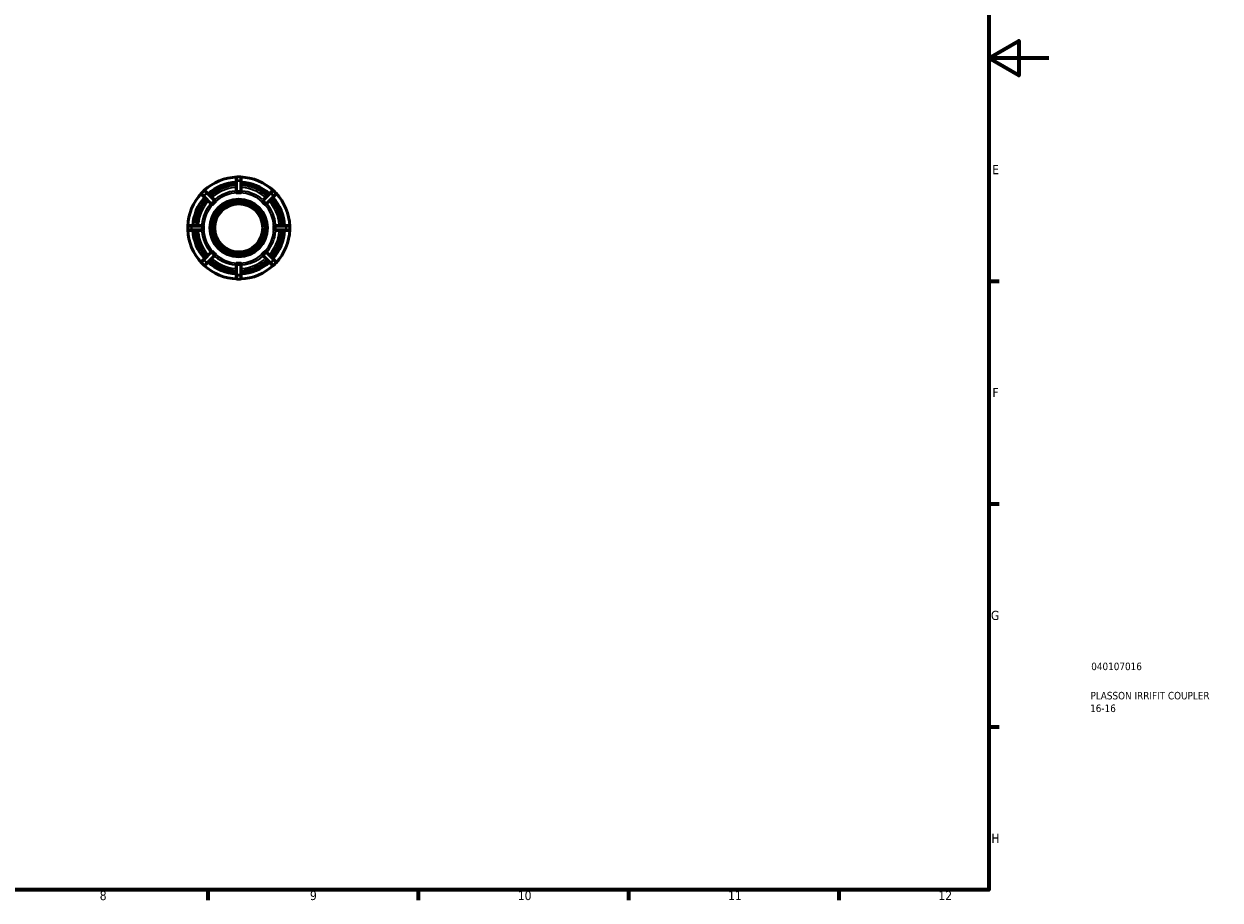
# Model space of a CAD drawing. Header units: millimetres. Extents: x 0 to 898, y -84 to 594.
# Tile 7 of 10: x 499 to 898, y 17 to 308. Entities that reach past the tile are written whole.
import ezdxf

# ---------------------------------------------------------------- set-up
doc = ezdxf.new("R2010")
doc.units = ezdxf.units.MM
for name, color, linetype, lineweight in [('Border (ANSI)', 7, 'Continuous', 70), ('Title (ISO)', 7, 'Continuous', 50), ('Visible (ANSI)', 7, 'Continuous', 50), ('Visible Narrow (ANSI)', 7, 'Continuous', 35)]:
    doc.layers.add(name, color=color, linetype=linetype, lineweight=lineweight)
doc.styles.add('Note Text (ANSI)', font='tahoma.ttf')
doc.styles.add('Note Text (ISO)', font='tahoma.ttf')

# ---------------------------------------------------------------- blocks, each defined once
blk = doc.blocks.new('Borders Default Border')
at = {"layer": 'Border (ANSI)'}
for p, q in [((821, 222.75), (824.45, 222.75)), ((821, 148.5), (824.45, 148.5)), ((821, 74.25), (824.45, 74.25)), ((560.67, 20), (560.67, 16.55)), ((630.75, 20), (630.75, 16.55)), ((700.83, 20), (700.83, 16.55)), ((770.92, 20), (770.92, 16.55))]:
    blk.add_line(p, q, dxfattribs=at)
at = {"layer": 'Border (ANSI)', "flags": 128}
for points in [[(20, 20), (20, 574), (821, 574), (821, 20), (20, 20)], [(841, 297), (821, 297), (831, 302.77), (831, 291.23), (821, 297)]]:
    blk.add_lwpolyline(points, dxfattribs=at)
at = {"layer": 'Border (ANSI)', "attachment_point": 7, "style": 'Note Text (ANSI)'}
for s, insert, char_height in [('E', (822.05, 258.35), 3.05), ('F', (822.14, 184.1), 3.05), ('G', (821.66, 109.79), 3.05), ('H', (821.81, 35.6), 3.05), ('8', (524.63, 16.48), 3.05), ('9', (594.7, 16.49), 3.05), ('10', (663.96, 16.49), 3.048), ('11', (734.04, 16.55), 3.048), ('12', (804.13, 16.55), 3.048)]:
    blk.add_mtext(s, dxfattribs=dict(at, insert=insert, char_height=char_height))
blk = doc.blocks.new('Title Blocks ISO')
at = {"layer": 'Title (ISO)', "color": 232, "true_color": 0xca0064, "style": 'Note Text (ISO)'}
for tag, p in [('PART_NUMBER_001', (34.08, 73.14)), ('DESCRIPTION_001', (33.84, 63.4)), ('DESCRIPTION_002', (33.71, 59.18))]:
    blk.add_attdef(tag, p, '', height=2.5, dxfattribs=at)

msp = doc.modelspace()

# ---------------------------------------------------------------- linework, layer by layer
at = {"layer": 'Visible (ANSI)'}
for p, q in [((570.114, 257.107), (570.114, 255.966)), ((570.114, 255.966), (570.114, 252.755)), ((571.494, 257.427), (570.434, 257.427)), ((571.814, 255.966), (571.814, 257.107)), ((571.814, 252.755), (571.814, 255.966)), ((559.318, 252.823), (558.568, 252.073)), ((558.568, 251.621), (559.375, 250.814)), ((560.577, 252.016), (559.77, 252.823)), ((562.848, 249.746), (560.577, 252.016)), ((570.964, 252.15), (570.114, 252.15)), ((571.814, 252.15), (570.964, 252.15)), ((581.35, 252.016), (579.08, 249.746)), ((582.157, 252.823), (581.35, 252.016)), ((582.552, 250.814), (583.359, 251.621)), ((583.359, 252.073), (582.61, 252.823)), ((559.375, 250.814), (561.645, 248.544)), ((562.675, 248.716), (562.074, 248.115)), ((563.276, 249.317), (562.675, 248.716)), ((579.253, 248.716), (578.652, 249.317)), ((579.854, 248.115), (579.253, 248.716)), ((580.282, 248.544), (582.552, 250.814)), ((553.964, 240.957), (553.964, 239.897)), ((555.425, 241.277), (554.284, 241.277)), ((554.284, 239.577), (555.425, 239.577)), ((558.636, 241.277), (555.425, 241.277)), ((555.425, 239.577), (558.636, 239.577)), ((559.242, 241.277), (559.242, 240.427)), ((559.242, 240.427), (559.242, 239.577)), ((582.686, 240.427), (582.686, 241.277)), ((582.686, 239.577), (582.686, 240.427)), ((586.503, 241.277), (583.292, 241.277)), ((583.292, 239.577), (586.503, 239.577)), ((587.644, 241.277), (586.503, 241.277)), ((586.503, 239.577), (587.644, 239.577)), ((587.964, 239.897), (587.964, 240.957)), ((561.645, 232.311), (559.375, 230.041)), ((562.074, 232.74), (562.675, 232.139)), ((562.675, 232.139), (563.276, 231.537)), ((578.652, 231.537), (579.253, 232.139)), ((579.253, 232.139), (579.854, 232.74)), ((582.552, 230.041), (580.282, 232.311)), ((559.375, 230.041), (558.568, 229.234)), ((558.568, 228.781), (559.318, 228.032)), ((559.77, 228.032), (560.577, 228.839)), ((560.577, 228.839), (562.848, 231.109)), ((570.114, 228.705), (570.964, 228.705)), ((570.114, 228.099), (570.114, 224.889)), ((570.964, 228.705), (571.814, 228.705)), ((571.814, 224.889), (571.814, 228.099)), ((579.08, 231.109), (581.35, 228.839)), ((581.35, 228.839), (582.157, 228.032)), ((583.359, 229.234), (582.552, 230.041)), ((582.61, 228.032), (583.359, 228.781)), ((570.114, 224.889), (570.114, 223.747)), ((570.434, 223.427), (571.494, 223.427)), ((571.814, 223.747), (571.814, 224.889))]:
    msp.add_line(p, q, dxfattribs=at)
for radius in [9.6, 8.8, 8]:
    msp.add_circle((570.964, 240.427), radius, dxfattribs=at)
for centre, radius, start, end in [((570.964, 240.427), 17, 92.06797, 132.93203), ((570.964, 240.427), 15.3, 93.18474, 131.81526), ((570.434, 257.107), 0.32, 90, 180), ((571.494, 257.107), 0.32, 0, 90), ((570.964, 240.427), 17, 47.06797, 87.93203), ((570.964, 240.427), 15.3, 48.18474, 86.81526), ((570.964, 240.427), 17, 137.06797, 177.93203), ((558.794, 251.847), 0.32, 135, 225), ((559.544, 252.597), 0.32, 45, 135), ((582.384, 252.597), 0.32, 45, 135), ((583.133, 251.847), 0.32, 315, 45), ((570.964, 240.427), 17, 2.06797, 42.93203), ((570.964, 240.427), 15.3, 138.18474, 176.81526), ((570.964, 240.427), 15.3, 3.18474, 41.81526), ((554.284, 240.957), 0.32, 90, 180), ((554.284, 239.897), 0.32, 180, 270), ((570.964, 240.427), 17, 182.06797, 222.93203), ((570.964, 240.427), 15.3, 183.18474, 221.81526), ((570.964, 240.427), 15.3, 318.18474, 356.81526), ((570.964, 240.427), 17, 317.06797, 357.93203), ((587.644, 240.957), 0.32, 0, 90), ((587.644, 239.897), 0.32, 270, 0), ((558.794, 229.008), 0.32, 135, 225), ((559.544, 228.258), 0.32, 225, 315), ((570.964, 240.427), 17, 227.06797, 267.93203), ((570.964, 240.427), 15.3, 228.18474, 266.81526), ((570.964, 240.427), 17, 272.06797, 312.93203), ((570.964, 240.427), 15.3, 273.18474, 311.81526), ((582.384, 228.258), 0.32, 225, 315), ((583.133, 229.008), 0.32, 315, 45), ((570.434, 223.747), 0.32, 180, 270), ((571.494, 223.747), 0.32, 270, 0)]:
    msp.add_arc(centre, radius, start, end, dxfattribs=at)
for points, knots in [([(570.434, 252.54), (570.425, 252.54), (570.417, 252.54), (570.394, 252.542), (570.378, 252.546), (570.335, 252.564), (570.312, 252.578), (570.254, 252.619), (570.216, 252.651), (570.159, 252.702), (570.139, 252.721), (570.121, 252.741), (570.117, 252.746), (570.114, 252.752), (570.114, 252.754), (570.114, 252.755)], [-0.137513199, -0.137513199, -0.137513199, -0.137513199, -0.131530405, -0.131530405, -0.121392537, -0.121392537, -0.108710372, -0.108710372, -0.088410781, -0.088410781, -0.072374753, -0.072374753, -0.06553667, -0.06553667, -0.061885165, -0.061885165, -0.061885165, -0.061885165]), ([(570.114, 252.15), (570.117, 252.15), (570.12, 252.15), (570.127, 252.151), (570.13, 252.151), (570.135, 252.151), (570.136, 252.151), (570.139, 252.151), (570.139, 252.151), (570.142, 252.151), (570.143, 252.151), (570.147, 252.152), (570.15, 252.152), (570.152, 252.152), (570.152, 252.152), (570.152, 252.152)], [0, 0, 0, 0, 0.00096534, 0.00096534, 0.0019302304, 0.0019302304, 0.0024125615, 0.0024125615, 0.0026537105, 0.0026537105, 0.003135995, 0.003135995, 0.0038415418, 0.0038415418, 0.0038594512, 0.0038594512, 0.0038594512, 0.0038594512]), ([(570.152, 252.152), (570.159, 252.151), (570.165, 252.151), (570.441, 252.149), (570.714, 252.15), (570.964, 252.15)], [0.24477779, 0.24477779, 0.24477779, 0.24477779, 0.24652964, 0.24652964, 0.321486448, 0.321486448, 0.321486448, 0.321486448]), ([(571.494, 252.54), (571.312, 252.555), (571.133, 252.561), (570.964, 252.561), (570.795, 252.561), (570.615, 252.555), (570.434, 252.54)], [0.5922682, 0.5922682, 0.5922682, 0.5922682, 0.6429729, 0.6429729, 0.6429729, 0.69367759, 0.69367759, 0.69367759, 0.69367759]), ([(570.964, 252.15), (571.214, 252.15), (571.486, 252.149), (571.763, 252.151), (571.769, 252.151), (571.775, 252.152)], [0.321486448, 0.321486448, 0.321486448, 0.321486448, 0.396443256, 0.396443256, 0.398195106, 0.398195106, 0.398195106, 0.398195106]), ([(571.814, 252.755), (571.814, 252.755), (571.814, 252.754), (571.812, 252.749), (571.81, 252.746), (571.799, 252.732), (571.787, 252.72), (571.743, 252.678), (571.703, 252.643), (571.637, 252.593), (571.61, 252.574), (571.569, 252.554), (571.553, 252.547), (571.522, 252.54), (571.509, 252.539), (571.494, 252.54), (571.494, 252.54), (571.494, 252.54)], [-0.059249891, -0.059249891, -0.059249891, -0.059249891, -0.057853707, -0.057853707, -0.054022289, -0.054022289, -0.046455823, -0.046455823, -0.031505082, -0.031505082, -0.021743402, -0.021743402, -0.01636625, -0.01636625, -0.012112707, -0.012112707, -0.012056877, -0.012056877, -0.012056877, -0.012056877]), ([(571.775, 252.152), (571.775, 252.152), (571.775, 252.152), (571.782, 252.152), (571.788, 252.151), (571.801, 252.151), (571.807, 252.15), (571.814, 252.15)], [-0.0000179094, -0.0000179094, -0.0000179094, -0.0000179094, 0, 0, 0.0019114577, 0.0019114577, 0.0038418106, 0.0038418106, 0.0038418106, 0.0038418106]), ([(562.024, 248.618), (562.021, 248.614), (562.018, 248.611), (562.009, 248.603), (562.003, 248.598), (561.983, 248.584), (561.969, 248.577), (561.921, 248.559), (561.88, 248.552), (561.794, 248.542), (561.745, 248.539), (561.681, 248.537), (561.662, 248.538), (561.649, 248.541), (561.647, 248.542), (561.645, 248.544)], [-0.082923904, -0.082923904, -0.082923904, -0.082923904, -0.080727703, -0.080727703, -0.076765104, -0.076765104, -0.068777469, -0.068777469, -0.04976939, -0.04976939, -0.027558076, -0.027558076, -0.012351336, -0.012351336, -0.008043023, -0.008043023, -0.008043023, -0.008043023]), ([(562.773, 249.367), (562.635, 249.249), (562.504, 249.127), (562.384, 249.007), (562.264, 248.888), (562.142, 248.756), (562.024, 248.618)], [-0.05070469, -0.05070469, -0.05070469, -0.05070469, 0, 0, 0, 0.05070469, 0.05070469, 0.05070469, 0.05070469]), ([(562.074, 248.115), (562.076, 248.118), (562.078, 248.12), (562.082, 248.125), (562.084, 248.127), (562.087, 248.131), (562.089, 248.132), (562.09, 248.134), (562.091, 248.135), (562.092, 248.136), (562.093, 248.138), (562.096, 248.14), (562.098, 248.142), (562.1, 248.144), (562.1, 248.144), (562.1, 248.144)], [0, 0, 0, 0, 0.00096534, 0.00096534, 0.0019302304, 0.0019302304, 0.0024125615, 0.0024125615, 0.0026537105, 0.0026537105, 0.003135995, 0.003135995, 0.0038415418, 0.0038415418, 0.0038594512, 0.0038594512, 0.0038594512, 0.0038594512]), ([(562.1, 248.144), (562.104, 248.148), (562.109, 248.153), (562.306, 248.346), (562.498, 248.54), (562.675, 248.716)], [0.24477779, 0.24477779, 0.24477779, 0.24477779, 0.24652964, 0.24652964, 0.321486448, 0.321486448, 0.321486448, 0.321486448]), ([(562.675, 248.716), (562.852, 248.893), (563.045, 249.085), (563.239, 249.282), (563.243, 249.287), (563.247, 249.291)], [0.321486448, 0.321486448, 0.321486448, 0.321486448, 0.396443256, 0.396443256, 0.398195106, 0.398195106, 0.398195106, 0.398195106]), ([(562.848, 249.746), (562.849, 249.744), (562.85, 249.742), (562.854, 249.729), (562.854, 249.705), (562.852, 249.634), (562.848, 249.584), (562.838, 249.509), (562.833, 249.48), (562.82, 249.438), (562.813, 249.419), (562.798, 249.394), (562.793, 249.387), (562.783, 249.376), (562.778, 249.371), (562.773, 249.367)], [-0.154912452, -0.154912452, -0.154912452, -0.154912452, -0.150482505, -0.150482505, -0.132151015, -0.132151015, -0.108611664, -0.108611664, -0.09372851, -0.09372851, -0.084537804, -0.084537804, -0.080669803, -0.080669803, -0.077976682, -0.077976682, -0.077976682, -0.077976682]), ([(563.247, 249.291), (563.247, 249.291), (563.247, 249.291), (563.252, 249.296), (563.257, 249.3), (563.266, 249.309), (563.271, 249.313), (563.276, 249.317)], [-0.0000179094, -0.0000179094, -0.0000179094, -0.0000179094, 0, 0, 0.0019114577, 0.0019114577, 0.0038418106, 0.0038418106, 0.0038418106, 0.0038418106]), ([(578.652, 249.317), (578.654, 249.315), (578.657, 249.313), (578.661, 249.309), (578.664, 249.307), (578.667, 249.304), (578.669, 249.303), (578.67, 249.301), (578.671, 249.3), (578.673, 249.299), (578.674, 249.298), (578.677, 249.295), (578.678, 249.293), (578.68, 249.291), (578.68, 249.291), (578.68, 249.291)], [0, 0, 0, 0, 0.00096534, 0.00096534, 0.0019302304, 0.0019302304, 0.0024125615, 0.0024125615, 0.0026537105, 0.0026537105, 0.003135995, 0.003135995, 0.0038415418, 0.0038415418, 0.0038594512, 0.0038594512, 0.0038594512, 0.0038594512]), ([(578.68, 249.291), (578.685, 249.287), (578.689, 249.282), (578.882, 249.085), (579.076, 248.893), (579.253, 248.716)], [0.24477779, 0.24477779, 0.24477779, 0.24477779, 0.24652964, 0.24652964, 0.321486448, 0.321486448, 0.321486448, 0.321486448]), ([(579.154, 249.367), (579.151, 249.37), (579.148, 249.373), (579.139, 249.382), (579.134, 249.388), (579.12, 249.408), (579.114, 249.422), (579.096, 249.47), (579.089, 249.511), (579.078, 249.597), (579.075, 249.647), (579.073, 249.71), (579.074, 249.729), (579.078, 249.742), (579.079, 249.744), (579.08, 249.746)], [-0.082923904, -0.082923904, -0.082923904, -0.082923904, -0.080727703, -0.080727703, -0.076765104, -0.076765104, -0.068777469, -0.068777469, -0.04976939, -0.04976939, -0.027558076, -0.027558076, -0.012351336, -0.012351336, -0.008043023, -0.008043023, -0.008043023, -0.008043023]), ([(579.904, 248.618), (579.786, 248.756), (579.663, 248.888), (579.543, 249.007), (579.424, 249.127), (579.292, 249.249), (579.154, 249.367)], [-0.05070469, -0.05070469, -0.05070469, -0.05070469, 0, 0, 0, 0.05070469, 0.05070469, 0.05070469, 0.05070469]), ([(579.253, 248.716), (579.429, 248.54), (579.622, 248.346), (579.819, 248.153), (579.823, 248.148), (579.828, 248.144)], [0.321486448, 0.321486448, 0.321486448, 0.321486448, 0.396443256, 0.396443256, 0.398195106, 0.398195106, 0.398195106, 0.398195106]), ([(579.828, 248.144), (579.828, 248.144), (579.828, 248.144), (579.832, 248.139), (579.837, 248.135), (579.845, 248.125), (579.85, 248.12), (579.854, 248.115)], [-0.0000179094, -0.0000179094, -0.0000179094, -0.0000179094, 0, 0, 0.0019114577, 0.0019114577, 0.0038418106, 0.0038418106, 0.0038418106, 0.0038418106]), ([(580.282, 248.544), (580.281, 248.542), (580.279, 248.541), (580.265, 248.537), (580.242, 248.537), (580.171, 248.539), (580.121, 248.543), (580.045, 248.553), (580.016, 248.558), (579.974, 248.571), (579.956, 248.578), (579.93, 248.593), (579.923, 248.598), (579.912, 248.609), (579.908, 248.613), (579.904, 248.618)], [-0.154912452, -0.154912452, -0.154912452, -0.154912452, -0.150482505, -0.150482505, -0.132151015, -0.132151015, -0.108611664, -0.108611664, -0.09372851, -0.09372851, -0.084537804, -0.084537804, -0.080669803, -0.080669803, -0.077976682, -0.077976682, -0.077976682, -0.077976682]), ([(558.636, 241.277), (558.637, 241.277), (558.638, 241.277), (558.642, 241.276), (558.646, 241.273), (558.659, 241.263), (558.671, 241.251), (558.713, 241.207), (558.748, 241.166), (558.798, 241.101), (558.817, 241.074), (558.837, 241.033), (558.844, 241.017), (558.851, 240.986), (558.852, 240.972), (558.851, 240.958), (558.851, 240.958), (558.851, 240.957)], [-0.059249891, -0.059249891, -0.059249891, -0.059249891, -0.057853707, -0.057853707, -0.054022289, -0.054022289, -0.046455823, -0.046455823, -0.031505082, -0.031505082, -0.021743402, -0.021743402, -0.01636625, -0.01636625, -0.012112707, -0.012112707, -0.012056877, -0.012056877, -0.012056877, -0.012056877]), ([(558.851, 239.897), (558.852, 239.889), (558.851, 239.881), (558.849, 239.857), (558.845, 239.841), (558.827, 239.799), (558.813, 239.775), (558.772, 239.717), (558.74, 239.68), (558.689, 239.622), (558.67, 239.602), (558.65, 239.585), (558.645, 239.581), (558.639, 239.578), (558.637, 239.577), (558.636, 239.577)], [-0.137513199, -0.137513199, -0.137513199, -0.137513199, -0.131530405, -0.131530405, -0.121392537, -0.121392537, -0.108710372, -0.108710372, -0.088410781, -0.088410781, -0.072374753, -0.072374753, -0.06553667, -0.06553667, -0.061885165, -0.061885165, -0.061885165, -0.061885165]), ([(558.851, 240.957), (558.836, 240.776), (558.83, 240.596), (558.83, 240.427), (558.83, 240.258), (558.836, 240.079), (558.851, 239.897)], [0.5922682, 0.5922682, 0.5922682, 0.5922682, 0.6429729, 0.6429729, 0.6429729, 0.69367759, 0.69367759, 0.69367759, 0.69367759]), ([(559.24, 241.239), (559.24, 241.239), (559.24, 241.239), (559.24, 241.245), (559.24, 241.252), (559.24, 241.265), (559.241, 241.271), (559.242, 241.277)], [-0.0000179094, -0.0000179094, -0.0000179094, -0.0000179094, 0, 0, 0.0019114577, 0.0019114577, 0.0038418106, 0.0038418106, 0.0038418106, 0.0038418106]), ([(559.242, 240.427), (559.242, 240.677), (559.242, 240.95), (559.24, 241.226), (559.24, 241.233), (559.24, 241.239)], [0.321486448, 0.321486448, 0.321486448, 0.321486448, 0.396443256, 0.396443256, 0.398195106, 0.398195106, 0.398195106, 0.398195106]), ([(559.24, 239.616), (559.24, 239.622), (559.24, 239.628), (559.242, 239.905), (559.242, 240.178), (559.242, 240.427)], [0.24477779, 0.24477779, 0.24477779, 0.24477779, 0.24652964, 0.24652964, 0.321486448, 0.321486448, 0.321486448, 0.321486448]), ([(559.242, 239.577), (559.241, 239.581), (559.241, 239.584), (559.24, 239.59), (559.24, 239.593), (559.24, 239.598), (559.24, 239.6), (559.24, 239.602), (559.24, 239.603), (559.24, 239.605), (559.24, 239.607), (559.24, 239.611), (559.24, 239.613), (559.24, 239.616), (559.24, 239.616), (559.24, 239.616)], [0, 0, 0, 0, 0.00096534, 0.00096534, 0.0019302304, 0.0019302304, 0.0024125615, 0.0024125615, 0.0026537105, 0.0026537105, 0.003135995, 0.003135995, 0.0038415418, 0.0038415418, 0.0038594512, 0.0038594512, 0.0038594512, 0.0038594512]), ([(582.688, 241.239), (582.688, 241.233), (582.688, 241.226), (582.685, 240.95), (582.686, 240.677), (582.686, 240.427)], [0.24477779, 0.24477779, 0.24477779, 0.24477779, 0.24652964, 0.24652964, 0.321486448, 0.321486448, 0.321486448, 0.321486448]), ([(582.686, 240.427), (582.686, 240.178), (582.685, 239.905), (582.688, 239.628), (582.688, 239.622), (582.688, 239.616)], [0.321486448, 0.321486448, 0.321486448, 0.321486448, 0.396443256, 0.396443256, 0.398195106, 0.398195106, 0.398195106, 0.398195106]), ([(582.686, 241.277), (582.686, 241.274), (582.687, 241.271), (582.687, 241.265), (582.687, 241.261), (582.688, 241.257), (582.688, 241.255), (582.688, 241.253), (582.688, 241.252), (582.688, 241.249), (582.688, 241.248), (582.688, 241.244), (582.688, 241.241), (582.688, 241.239), (582.688, 241.239), (582.688, 241.239)], [0, 0, 0, 0, 0.00096534, 0.00096534, 0.0019302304, 0.0019302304, 0.0024125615, 0.0024125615, 0.0026537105, 0.0026537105, 0.003135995, 0.003135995, 0.0038415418, 0.0038415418, 0.0038594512, 0.0038594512, 0.0038594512, 0.0038594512]), ([(582.688, 239.616), (582.688, 239.616), (582.688, 239.616), (582.688, 239.609), (582.688, 239.603), (582.687, 239.59), (582.687, 239.584), (582.686, 239.577)], [-0.0000179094, -0.0000179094, -0.0000179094, -0.0000179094, 0, 0, 0.0019114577, 0.0019114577, 0.0038418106, 0.0038418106, 0.0038418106, 0.0038418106]), ([(583.292, 239.577), (583.291, 239.577), (583.29, 239.578), (583.286, 239.579), (583.282, 239.581), (583.268, 239.592), (583.256, 239.604), (583.214, 239.648), (583.179, 239.688), (583.129, 239.754), (583.111, 239.781), (583.09, 239.822), (583.083, 239.838), (583.077, 239.869), (583.075, 239.883), (583.077, 239.897), (583.077, 239.897), (583.077, 239.897)], [-0.059249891, -0.059249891, -0.059249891, -0.059249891, -0.057853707, -0.057853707, -0.054022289, -0.054022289, -0.046455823, -0.046455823, -0.031505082, -0.031505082, -0.021743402, -0.021743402, -0.01636625, -0.01636625, -0.012112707, -0.012112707, -0.012056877, -0.012056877, -0.012056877, -0.012056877]), ([(583.077, 240.957), (583.076, 240.966), (583.076, 240.974), (583.078, 240.997), (583.082, 241.014), (583.1, 241.056), (583.115, 241.079), (583.156, 241.138), (583.187, 241.175), (583.238, 241.232), (583.257, 241.253), (583.277, 241.27), (583.282, 241.274), (583.288, 241.277), (583.29, 241.277), (583.292, 241.277)], [-0.137513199, -0.137513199, -0.137513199, -0.137513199, -0.131530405, -0.131530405, -0.121392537, -0.121392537, -0.108710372, -0.108710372, -0.088410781, -0.088410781, -0.072374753, -0.072374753, -0.06553667, -0.06553667, -0.061885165, -0.061885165, -0.061885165, -0.061885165]), ([(583.077, 239.897), (583.091, 240.079), (583.097, 240.258), (583.097, 240.427), (583.097, 240.596), (583.091, 240.776), (583.077, 240.957)], [0.5922682, 0.5922682, 0.5922682, 0.5922682, 0.6429729, 0.6429729, 0.6429729, 0.69367759, 0.69367759, 0.69367759, 0.69367759]), ([(561.645, 232.311), (561.647, 232.312), (561.649, 232.313), (561.663, 232.317), (561.686, 232.318), (561.757, 232.315), (561.807, 232.312), (561.882, 232.302), (561.911, 232.296), (561.953, 232.284), (561.972, 232.277), (561.997, 232.262), (562.004, 232.256), (562.016, 232.246), (562.02, 232.242), (562.024, 232.237)], [-0.154912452, -0.154912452, -0.154912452, -0.154912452, -0.150482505, -0.150482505, -0.132151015, -0.132151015, -0.108611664, -0.108611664, -0.09372851, -0.09372851, -0.084537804, -0.084537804, -0.080669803, -0.080669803, -0.077976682, -0.077976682, -0.077976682, -0.077976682]), ([(562.024, 232.237), (562.142, 232.099), (562.264, 231.967), (562.384, 231.848), (562.504, 231.728), (562.635, 231.606), (562.773, 231.488)], [-0.05070469, -0.05070469, -0.05070469, -0.05070469, 0, 0, 0, 0.05070469, 0.05070469, 0.05070469, 0.05070469]), ([(562.1, 232.711), (562.1, 232.711), (562.1, 232.711), (562.095, 232.716), (562.091, 232.72), (562.082, 232.73), (562.078, 232.735), (562.074, 232.74)], [-0.0000179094, -0.0000179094, -0.0000179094, -0.0000179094, 0, 0, 0.0019114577, 0.0019114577, 0.0038418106, 0.0038418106, 0.0038418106, 0.0038418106]), ([(562.675, 232.139), (562.498, 232.315), (562.306, 232.509), (562.109, 232.702), (562.104, 232.707), (562.1, 232.711)], [0.321486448, 0.321486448, 0.321486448, 0.321486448, 0.396443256, 0.396443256, 0.398195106, 0.398195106, 0.398195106, 0.398195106]), ([(563.247, 231.563), (563.243, 231.568), (563.239, 231.572), (563.045, 231.769), (562.852, 231.962), (562.675, 232.139)], [0.24477779, 0.24477779, 0.24477779, 0.24477779, 0.24652964, 0.24652964, 0.321486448, 0.321486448, 0.321486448, 0.321486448]), ([(562.773, 231.488), (562.777, 231.485), (562.78, 231.482), (562.789, 231.473), (562.794, 231.467), (562.807, 231.447), (562.814, 231.433), (562.832, 231.385), (562.839, 231.344), (562.849, 231.257), (562.853, 231.208), (562.854, 231.145), (562.853, 231.125), (562.85, 231.112), (562.849, 231.11), (562.848, 231.109)], [-0.082923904, -0.082923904, -0.082923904, -0.082923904, -0.080727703, -0.080727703, -0.076765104, -0.076765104, -0.068777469, -0.068777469, -0.04976939, -0.04976939, -0.027558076, -0.027558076, -0.012351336, -0.012351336, -0.008043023, -0.008043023, -0.008043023, -0.008043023]), ([(563.276, 231.537), (563.273, 231.539), (563.271, 231.542), (563.266, 231.546), (563.264, 231.548), (563.26, 231.551), (563.259, 231.552), (563.257, 231.554), (563.257, 231.554), (563.255, 231.556), (563.254, 231.557), (563.251, 231.56), (563.249, 231.562), (563.247, 231.563), (563.247, 231.563), (563.247, 231.563)], [0, 0, 0, 0, 0.00096534, 0.00096534, 0.0019302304, 0.0019302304, 0.0024125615, 0.0024125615, 0.0026537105, 0.0026537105, 0.003135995, 0.003135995, 0.0038415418, 0.0038415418, 0.0038594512, 0.0038594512, 0.0038594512, 0.0038594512]), ([(578.68, 231.563), (578.68, 231.563), (578.68, 231.563), (578.676, 231.559), (578.671, 231.554), (578.661, 231.546), (578.657, 231.541), (578.652, 231.537)], [-0.0000179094, -0.0000179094, -0.0000179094, -0.0000179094, 0, 0, 0.0019114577, 0.0019114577, 0.0038418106, 0.0038418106, 0.0038418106, 0.0038418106]), ([(579.253, 232.139), (579.076, 231.962), (578.882, 231.769), (578.689, 231.572), (578.685, 231.568), (578.68, 231.563)], [0.321486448, 0.321486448, 0.321486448, 0.321486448, 0.396443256, 0.396443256, 0.398195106, 0.398195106, 0.398195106, 0.398195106]), ([(579.08, 231.109), (579.079, 231.11), (579.078, 231.112), (579.074, 231.126), (579.073, 231.149), (579.076, 231.22), (579.079, 231.271), (579.089, 231.346), (579.095, 231.375), (579.107, 231.417), (579.114, 231.435), (579.13, 231.461), (579.135, 231.468), (579.145, 231.479), (579.149, 231.484), (579.154, 231.488)], [-0.154912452, -0.154912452, -0.154912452, -0.154912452, -0.150482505, -0.150482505, -0.132151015, -0.132151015, -0.108611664, -0.108611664, -0.09372851, -0.09372851, -0.084537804, -0.084537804, -0.080669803, -0.080669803, -0.077976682, -0.077976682, -0.077976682, -0.077976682]), ([(579.154, 231.488), (579.292, 231.606), (579.424, 231.728), (579.543, 231.848), (579.663, 231.967), (579.786, 232.099), (579.904, 232.237)], [-0.05070469, -0.05070469, -0.05070469, -0.05070469, 0, 0, 0, 0.05070469, 0.05070469, 0.05070469, 0.05070469]), ([(579.828, 232.711), (579.823, 232.707), (579.819, 232.702), (579.622, 232.509), (579.429, 232.315), (579.253, 232.139)], [0.24477779, 0.24477779, 0.24477779, 0.24477779, 0.24652964, 0.24652964, 0.321486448, 0.321486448, 0.321486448, 0.321486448]), ([(579.854, 232.74), (579.852, 232.737), (579.85, 232.735), (579.845, 232.73), (579.843, 232.727), (579.84, 232.724), (579.839, 232.722), (579.837, 232.721), (579.837, 232.72), (579.835, 232.718), (579.834, 232.717), (579.831, 232.714), (579.83, 232.713), (579.828, 232.711), (579.828, 232.711), (579.828, 232.711)], [0, 0, 0, 0, 0.00096534, 0.00096534, 0.0019302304, 0.0019302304, 0.0024125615, 0.0024125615, 0.0026537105, 0.0026537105, 0.003135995, 0.003135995, 0.0038415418, 0.0038415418, 0.0038594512, 0.0038594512, 0.0038594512, 0.0038594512]), ([(579.904, 232.237), (579.906, 232.24), (579.909, 232.244), (579.918, 232.252), (579.924, 232.257), (579.944, 232.271), (579.958, 232.277), (580.006, 232.295), (580.047, 232.302), (580.134, 232.313), (580.183, 232.316), (580.246, 232.318), (580.266, 232.317), (580.279, 232.313), (580.281, 232.312), (580.282, 232.311)], [-0.082923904, -0.082923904, -0.082923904, -0.082923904, -0.080727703, -0.080727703, -0.076765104, -0.076765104, -0.068777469, -0.068777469, -0.04976939, -0.04976939, -0.027558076, -0.027558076, -0.012351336, -0.012351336, -0.008043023, -0.008043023, -0.008043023, -0.008043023]), ([(570.152, 228.703), (570.152, 228.703), (570.152, 228.703), (570.146, 228.703), (570.139, 228.703), (570.127, 228.704), (570.12, 228.704), (570.114, 228.705)], [-0.0000179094, -0.0000179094, -0.0000179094, -0.0000179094, 0, 0, 0.0019114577, 0.0019114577, 0.0038418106, 0.0038418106, 0.0038418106, 0.0038418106]), ([(570.114, 228.099), (570.114, 228.1), (570.114, 228.101), (570.115, 228.105), (570.118, 228.109), (570.128, 228.123), (570.14, 228.135), (570.184, 228.177), (570.225, 228.212), (570.29, 228.262), (570.317, 228.28), (570.358, 228.301), (570.374, 228.308), (570.405, 228.314), (570.419, 228.316), (570.433, 228.315), (570.434, 228.315), (570.434, 228.315)], [-0.059249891, -0.059249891, -0.059249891, -0.059249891, -0.057853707, -0.057853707, -0.054022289, -0.054022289, -0.046455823, -0.046455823, -0.031505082, -0.031505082, -0.021743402, -0.021743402, -0.01636625, -0.01636625, -0.012112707, -0.012112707, -0.012056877, -0.012056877, -0.012056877, -0.012056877]), ([(570.964, 228.705), (570.714, 228.705), (570.441, 228.706), (570.165, 228.703), (570.159, 228.703), (570.152, 228.703)], [0.321486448, 0.321486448, 0.321486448, 0.321486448, 0.396443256, 0.396443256, 0.398195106, 0.398195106, 0.398195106, 0.398195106]), ([(570.434, 228.315), (570.615, 228.3), (570.795, 228.294), (570.964, 228.294), (571.133, 228.294), (571.312, 228.3), (571.494, 228.315)], [-0.05070469, -0.05070469, -0.05070469, -0.05070469, 0, 0, 0, 0.05070469, 0.05070469, 0.05070469, 0.05070469]), ([(571.775, 228.703), (571.769, 228.703), (571.763, 228.703), (571.486, 228.706), (571.214, 228.705), (570.964, 228.705)], [0.24477779, 0.24477779, 0.24477779, 0.24477779, 0.24652964, 0.24652964, 0.321486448, 0.321486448, 0.321486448, 0.321486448]), ([(571.494, 228.315), (571.502, 228.315), (571.511, 228.315), (571.534, 228.313), (571.55, 228.309), (571.592, 228.291), (571.616, 228.276), (571.674, 228.235), (571.712, 228.204), (571.769, 228.153), (571.789, 228.134), (571.806, 228.114), (571.81, 228.109), (571.813, 228.103), (571.814, 228.101), (571.814, 228.099)], [-0.137513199, -0.137513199, -0.137513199, -0.137513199, -0.131530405, -0.131530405, -0.121392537, -0.121392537, -0.108710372, -0.108710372, -0.088410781, -0.088410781, -0.072374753, -0.072374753, -0.06553667, -0.06553667, -0.061885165, -0.061885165, -0.061885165, -0.061885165]), ([(571.814, 228.705), (571.811, 228.705), (571.807, 228.704), (571.801, 228.704), (571.798, 228.704), (571.793, 228.704), (571.791, 228.703), (571.789, 228.703), (571.788, 228.703), (571.786, 228.703), (571.784, 228.703), (571.78, 228.703), (571.778, 228.703), (571.775, 228.703), (571.775, 228.703), (571.775, 228.703)], [0, 0, 0, 0, 0.00096534, 0.00096534, 0.0019302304, 0.0019302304, 0.0024125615, 0.0024125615, 0.0026537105, 0.0026537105, 0.003135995, 0.003135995, 0.0038415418, 0.0038415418, 0.0038594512, 0.0038594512, 0.0038594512, 0.0038594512])]:
    msp.add_open_spline(points, degree=3, knots=knots, dxfattribs=at)
at = {"layer": 'Visible Narrow (ANSI)'}
for p, q in [((570.434, 257.427), (570.434, 257.426)), ((570.434, 256.342), (570.434, 257.369)), ((570.434, 256.283), (570.434, 256.092)), ((570.434, 252.717), (570.434, 255.899)), ((570.487, 257.426), (571.441, 257.426)), ((571.441, 256.285), (570.487, 256.285)), ((570.487, 256.076), (571.441, 256.076)), ((571.494, 257.426), (571.494, 257.427)), ((571.494, 257.369), (571.494, 256.342)), ((571.494, 256.092), (571.494, 256.283)), ((571.494, 255.899), (571.494, 252.717)), ((558.568, 252.073), (558.569, 252.073)), ((558.607, 252.11), (559.281, 252.785)), ((559.336, 251.306), (558.609, 252.032)), ((559.318, 252.822), (559.318, 252.823)), ((559.359, 252.782), (560.085, 252.055)), ((559.377, 251.264), (559.512, 251.129)), ((560.088, 251.978), (559.413, 251.303)), ((559.561, 251.155), (560.236, 251.83)), ((560.262, 251.879), (560.127, 252.014)), ((560.399, 251.742), (562.648, 249.492)), ((579.279, 249.492), (581.529, 251.742)), ((581.8, 252.014), (581.666, 251.879)), ((581.691, 251.83), (582.366, 251.155)), ((582.514, 251.303), (581.839, 251.978)), ((581.842, 252.055), (582.569, 252.782)), ((582.415, 251.129), (582.55, 251.264)), ((583.318, 252.032), (582.592, 251.306)), ((582.61, 252.823), (582.609, 252.822)), ((582.646, 252.785), (583.321, 252.11)), ((583.359, 252.073), (583.359, 252.073)), ((561.899, 248.743), (559.649, 250.993)), ((582.278, 250.993), (580.029, 248.743)), ((553.965, 240.957), (553.964, 240.957)), ((553.964, 239.897), (553.965, 239.897)), ((553.965, 239.95), (553.965, 240.904)), ((554.022, 240.957), (555.049, 240.957)), ((555.049, 239.897), (554.022, 239.897)), ((555.106, 240.904), (555.106, 239.95)), ((555.299, 240.957), (555.108, 240.957)), ((555.108, 239.897), (555.299, 239.897)), ((555.316, 239.95), (555.316, 240.904)), ((555.492, 240.957), (558.674, 240.957)), ((558.674, 239.897), (555.492, 239.897)), ((583.253, 240.957), (586.435, 240.957)), ((586.435, 239.897), (583.253, 239.897)), ((586.612, 240.904), (586.612, 239.95)), ((586.819, 240.957), (586.629, 240.957)), ((586.629, 239.897), (586.819, 239.897)), ((586.821, 239.95), (586.821, 240.904)), ((586.878, 240.957), (587.905, 240.957)), ((587.905, 239.897), (586.878, 239.897)), ((587.964, 240.957), (587.963, 240.957)), ((587.963, 240.904), (587.963, 239.95)), ((587.963, 239.897), (587.964, 239.897)), ((559.649, 229.862), (561.899, 232.112)), ((562.648, 231.363), (560.399, 229.113)), ((581.529, 229.113), (579.279, 231.363)), ((580.029, 232.112), (582.278, 229.862)), ((558.569, 228.782), (558.568, 228.781)), ((559.281, 228.07), (558.607, 228.745)), ((558.609, 228.823), (559.336, 229.549)), ((559.318, 228.032), (559.318, 228.033)), ((560.085, 228.799), (559.359, 228.073)), ((559.512, 229.725), (559.377, 229.591)), ((559.413, 229.552), (560.088, 228.877)), ((560.236, 229.025), (559.561, 229.7)), ((560.127, 228.841), (560.262, 228.976)), ((570.434, 224.956), (570.434, 228.138)), ((571.494, 228.138), (571.494, 224.956)), ((581.666, 228.976), (581.8, 228.841)), ((582.366, 229.7), (581.691, 229.025)), ((581.839, 228.877), (582.514, 229.552)), ((582.569, 228.073), (581.842, 228.799)), ((582.55, 229.591), (582.415, 229.725)), ((582.592, 229.549), (583.318, 228.823)), ((582.609, 228.033), (582.61, 228.032)), ((583.321, 228.745), (582.646, 228.07)), ((583.359, 228.781), (583.359, 228.782)), ((570.434, 224.762), (570.434, 224.572)), ((570.434, 223.486), (570.434, 224.513)), ((570.434, 223.428), (570.434, 223.427)), ((571.441, 224.779), (570.487, 224.779)), ((570.487, 224.57), (571.441, 224.57)), ((571.441, 223.429), (570.487, 223.429)), ((571.494, 224.572), (571.494, 224.762)), ((571.494, 224.513), (571.494, 223.486)), ((571.494, 223.427), (571.494, 223.428))]:
    msp.add_line(p, q, dxfattribs=at)
for radius, start, end in [(14.66, 95.24153, 129.75847), (14.186, 95.34151, 129.65849), (13.549, 95.48717, 129.51283), (11.722, 92.25, 132.75), (12.36, 95.79908, 129.20092), (11.722, 47.25, 87.75), (12.36, 50.79908, 84.20092), (13.549, 50.48717, 84.51283), (14.186, 50.34151, 84.65849), (14.66, 50.24153, 84.75847), (14.66, 140.24153, 174.75847), (14.186, 140.34151, 174.65849), (13.549, 140.48717, 174.51283), (12.36, 140.79908, 174.20092), (11.722, 137.25, 177.75), (11.722, 2.25, 42.75), (12.36, 5.79908, 39.20092), (13.549, 5.48717, 39.51283), (14.186, 5.34151, 39.65849), (14.66, 5.24153, 39.75847), (11.722, 182.25, 222.75), (11.722, 317.25, 357.75), (14.66, 185.24153, 219.75847), (14.186, 185.34151, 219.65849), (13.549, 185.48717, 219.51283), (12.36, 185.79908, 219.20092), (12.36, 320.79908, 354.20092), (13.549, 320.48717, 354.51283), (14.186, 320.34151, 354.65849), (14.66, 320.24153, 354.75847), (11.722, 227.25, 267.75), (11.722, 272.25, 312.75), (14.66, 230.24153, 264.75847), (14.186, 230.34151, 264.65849), (13.549, 230.48717, 264.51283), (12.36, 230.79908, 264.20092), (12.36, 275.79908, 309.20092), (13.549, 275.48717, 309.51283), (14.186, 275.34151, 309.65849), (14.66, 275.24153, 309.75847)]:
    msp.add_arc((570.964, 240.427), radius, start, end, dxfattribs=at)
for centre, major_axis, ratio, start_param, end_param in [((570.434, 257.107), (-0.32, 0), 0.9961947, 4.7909288, 6.2046455), ((570.434, 255.966), (-0.32, 0), 0.9961947, 4.7909288, 6.2046455), ((570.434, 255.966), (-0.32, 0), 0.3420201, 4.7909288, 6.2046455), ((571.494, 257.107), (0.32, 0), 0.9961947, 0.0785398, 1.4922565), ((571.494, 255.966), (0.32, 0), 0.9961947, 0.0785398, 1.4922565), ((571.494, 255.966), (0.32, 0), 0.3420201, 0.0785398, 1.4922565), ((558.794, 251.847), (-0.226, -0.226), 0.9961947, 4.7909288, 6.2046455), ((559.601, 251.04), (-0.226, -0.226), 0.9961947, 4.7909288, 6.2046455), ((559.544, 252.597), (0.226, 0.226), 0.9961947, 0.0785398, 1.4922565), ((560.351, 251.79), (0.226, 0.226), 0.9961947, 0.0785398, 1.4922565), ((560.351, 251.79), (0.226, 0.226), 0.3420201, 0.0785398, 1.4922565), ((581.577, 251.79), (-0.226, 0.226), 0.3420201, 4.7909288, 6.2046455), ((581.577, 251.79), (-0.226, 0.226), 0.9961947, 4.7909288, 6.2046455), ((582.384, 252.597), (-0.226, 0.226), 0.9961947, 4.7909288, 6.2046455), ((582.326, 251.04), (0.226, -0.226), 0.9961947, 0.0785398, 1.4922565), ((583.133, 251.847), (0.226, -0.226), 0.9961947, 0.0785398, 1.4922565), ((559.601, 251.04), (-0.226, -0.226), 0.3420201, 4.7909288, 6.2046455), ((582.326, 251.04), (0.226, -0.226), 0.3420201, 0.0785398, 1.4922565), ((554.284, 240.957), (0, 0.32), 0.9961947, 0.0785398, 1.4922565), ((554.284, 239.897), (0, -0.32), 0.9961947, 4.7909288, 6.2046455), ((555.425, 240.957), (0, 0.32), 0.9961947, 0.0785398, 1.4922565), ((555.425, 239.897), (0, -0.32), 0.9961947, 4.7909288, 6.2046455), ((555.425, 240.957), (0, 0.32), 0.3420201, 0.0785398, 1.4922565), ((555.425, 239.897), (0, -0.32), 0.3420201, 4.7909288, 6.2046455), ((586.503, 240.957), (0, 0.32), 0.3420201, 4.7909288, 6.2046455), ((586.503, 239.897), (0, -0.32), 0.3420201, 0.0785398, 1.4922565), ((586.503, 240.957), (0, 0.32), 0.9961947, 4.7909288, 6.2046455), ((586.503, 239.897), (0, -0.32), 0.9961947, 0.0785398, 1.4922565), ((587.644, 240.957), (0, 0.32), 0.9961947, 4.7909288, 6.2046455), ((587.644, 239.897), (0, -0.32), 0.9961947, 0.0785398, 1.4922565), ((558.794, 229.008), (-0.226, 0.226), 0.9961947, 0.0785398, 1.4922565), ((559.601, 229.815), (-0.226, 0.226), 0.9961947, 0.0785398, 1.4922565), ((559.544, 228.258), (0.226, -0.226), 0.9961947, 4.7909288, 6.2046455), ((559.601, 229.815), (-0.226, 0.226), 0.3420201, 0.0785398, 1.4922565), ((560.351, 229.065), (0.226, -0.226), 0.9961947, 4.7909288, 6.2046455), ((560.351, 229.065), (0.226, -0.226), 0.3420201, 4.7909288, 6.2046455), ((581.577, 229.065), (-0.226, -0.226), 0.3420201, 0.0785398, 1.4922565), ((581.577, 229.065), (-0.226, -0.226), 0.9961947, 0.0785398, 1.4922565), ((582.384, 228.258), (-0.226, -0.226), 0.9961947, 0.0785398, 1.4922565), ((582.326, 229.815), (0.226, 0.226), 0.3420201, 4.7909288, 6.2046455), ((582.326, 229.815), (0.226, 0.226), 0.9961947, 4.7909288, 6.2046455), ((583.133, 229.008), (0.226, 0.226), 0.9961947, 4.7909288, 6.2046455), ((570.434, 224.889), (-0.32, 0), 0.3420201, 0.0785398, 1.4922565), ((570.434, 224.889), (-0.32, 0), 0.9961947, 0.0785398, 1.4922565), ((570.434, 223.747), (-0.32, 0), 0.9961947, 0.0785398, 1.4922565), ((571.494, 224.889), (0.32, 0), 0.3420201, 4.7909288, 6.2046455), ((571.494, 224.889), (0.32, 0), 0.9961947, 4.7909288, 6.2046455), ((571.494, 223.747), (0.32, 0), 0.9961947, 4.7909288, 6.2046455)]:
    msp.add_ellipse(centre, major_axis=major_axis, ratio=ratio, start_param=start_param, end_param=end_param, dxfattribs=at)

# ---------------------------------------------------------------- block references
msp.add_blockref('Borders Default Border', (0, 0))
msp.add_blockref('Title Blocks ISO', (821, 20)).add_auto_attribs({'PART_NUMBER_001': '040107016', 'DESCRIPTION_001': 'PLASSON IRRIFIT COUPLER', 'DESCRIPTION_002': '16-16'})

doc.saveas('drawing.dxf')
